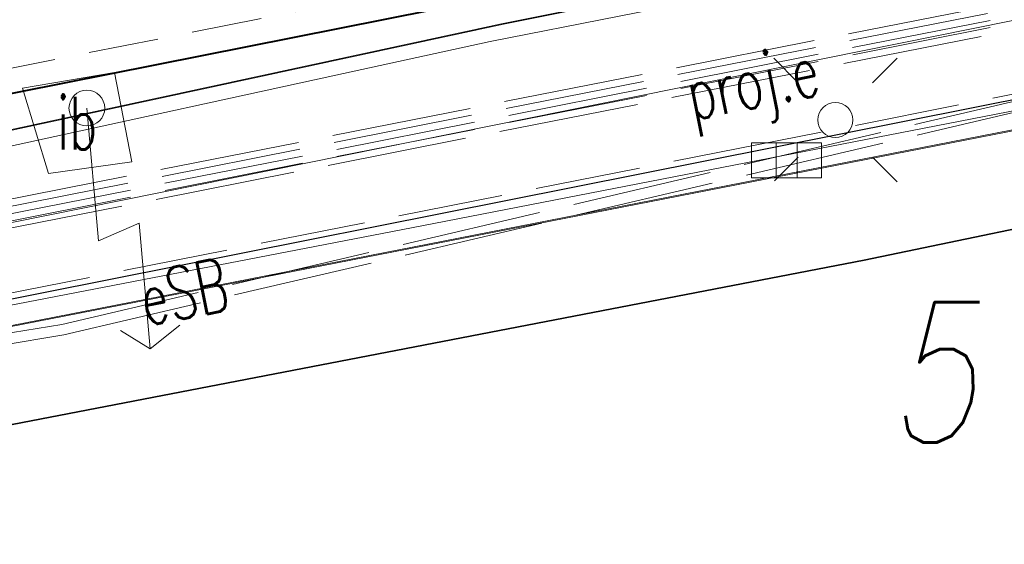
# Model space of a CAD drawing. Header units: metres. Extents: x 6567444 to 13135881, y 5574237 to 11149086.
# Tile 170 of 212: x 6567864.06 to 6567878.11, y 5574571.44 to 5574578.91. Entities that reach past the tile are written whole.
import ezdxf
from ezdxf.enums import TextEntityAlignment as Align

# ---------------------------------------------------------------- set-up
doc = ezdxf.new("R2010")
doc.units = ezdxf.units.M
for name, pattern in [('_MDCP$0$L_0_03', [1, 0.5, -0.5]), ('_MDCP$0$L_0_04', [1.5, 1, -0.5]), ('_MDCP$0$L_2_50', [2.5, 2, -0.5]), ('_MDCP$1$L_0_06', [2, 1.5, -0.5]), ('GE.I.6640.1.468.2024_MDCP_dodatkowe pomiary_12.03.2026$0$L_0_03', [1, 0.5, -0.5]), ('GE.I.6640.1.468.2024_MDCP_dodatkowe pomiary_12.03.2026$0$L_0_04', [1.5, 1, -0.5]), ('GE.I.6640.1.468.2024_MDCP_dodatkowe pomiary_12.03.2026$0$L_0_06', [2, 1.5, -0.5]), ('GE.I.6640.1.468.2024_MDCP_dodatkowe pomiary_12.03.2026$0$L_2_50', [2.5, 2, -0.5])]:
    doc.linetypes.add(name, pattern=pattern)
for name, color, linetype, lineweight in [('_MDCP$0$EGB_DzialkaEwidencyjna', 7, 'Continuous', 18), ('_MDCP$0$EGB_Klasouzytek', 92, 'Continuous', 18), ('_MDCP$0$EGB_KonturUzytkuGruntowego', 92, 'Continuous', 18), ('_MDCP$0$GES_InneUrzadzeniaTowarzyszace_P', 7, 'Continuous', 18), ('_MDCP$0$GES_PrzewodElektroenergetyczny', 1, 'Continuous', 18), ('_MDCP$0$GES_PrzewodElektroenergetyczny_Projektowany', 7, 'Continuous', 18), ('_MDCP$0$GES_UrzadzeniaSiecElektroenergetyczna_P', 7, 'Continuous', 18), ('_MDCP$0$GES_UrzadzeniaSiecKanalizacyjna_P', 7, 'Continuous', 18), ('_MDCP$0$MP_LINIE_REGULAC', 135, 'Continuous', 40), ('_MDCP$0$OT_Budowle', 7, 'Continuous', 18), ('_MDCP$0$OT_Komunikacja', 7, 'Continuous', 18), ('_MDCP$0$OT_ZagospodarowanieTerenu', 7, 'Continuous', 18), ('GE.I.6640.1.468.2024_MDCP_dodatkowe pomiary_12.03.2026$0$EGB_DzialkaEwidencyjna', 7, 'Continuous', 18), ('GE.I.6640.1.468.2024_MDCP_dodatkowe pomiary_12.03.2026$0$EGB_Klasouzytek', 92, 'Continuous', 18), ('GE.I.6640.1.468.2024_MDCP_dodatkowe pomiary_12.03.2026$0$EGB_KonturUzytkuGruntowego', 92, 'Continuous', 18), ('GE.I.6640.1.468.2024_MDCP_dodatkowe pomiary_12.03.2026$0$GES_InneUrzadzeniaTowarzyszace_P', 7, 'Continuous', 18), ('GE.I.6640.1.468.2024_MDCP_dodatkowe pomiary_12.03.2026$0$GES_PrzewodElektroenergetyczny', 1, 'Continuous', 18), ('GE.I.6640.1.468.2024_MDCP_dodatkowe pomiary_12.03.2026$0$GES_PrzewodElektroenergetyczny_Projektowany', 7, 'Continuous', 18), ('GE.I.6640.1.468.2024_MDCP_dodatkowe pomiary_12.03.2026$0$GES_UrzadzeniaSiecElektroenergetyczna_P', 7, 'Continuous', 18), ('GE.I.6640.1.468.2024_MDCP_dodatkowe pomiary_12.03.2026$0$GES_UrzadzeniaSiecKanalizacyjna_P', 7, 'Continuous', 18), ('GE.I.6640.1.468.2024_MDCP_dodatkowe pomiary_12.03.2026$0$MP_LINIE_REGULAC', 135, 'Continuous', 40), ('GE.I.6640.1.468.2024_MDCP_dodatkowe pomiary_12.03.2026$0$OT_Budowle', 7, 'Continuous', 18), ('GE.I.6640.1.468.2024_MDCP_dodatkowe pomiary_12.03.2026$0$OT_Komunikacja', 7, 'Continuous', 18), ('GE.I.6640.1.468.2024_MDCP_dodatkowe pomiary_12.03.2026$0$OT_ZagospodarowanieTerenu', 7, 'Continuous', 18)]:
    doc.layers.add(name, color=color, linetype=linetype, lineweight=lineweight)
doc.styles.add('_MDCP$0$STANDARD', font='simplex.shx')
doc.styles.add('GE.I.6640.1.468.2024_MDCP_dodatkowe pomiary_12.03.2026$0$STANDARD', font='simplex.shx')

# ---------------------------------------------------------------- blocks, each defined once
blk = doc.blocks.new('_MDCP$0$other_SUPY')
at = {"color": 0, "linetype": 'Continuous', "lineweight": 18, "flags": 128}
for points in [[(-1.2, 7), (-2.1, 6.4)], [(0, 0), (0, 3.8), (-1.2, 3.4), (-1.2, 7)], [(-1.2, 7), (-0.4, 6.4)]]:
    blk.add_lwpolyline(points, dxfattribs=at)
at = {"color": 0, "linetype": 'Continuous', "lineweight": 18}
blk.add_circle((0, 0), 0.51, dxfattribs=at)
blk = doc.blocks.new('_MDCP$0$other_SUEO')
at = {"color": 0, "linetype": 'Continuous', "lineweight": 18, "flags": 128}
for points in [[(-1.06, 1.06), (-1.76, 1.76)], [(1.76, 1.76), (1.06, 1.06)], [(-1.74, -1.74), (-1.06, -1.06)], [(1.06, -1.06), (1.76, -1.76)]]:
    blk.add_lwpolyline(points, dxfattribs=at)
at = {"color": 0, "linetype": 'Continuous', "lineweight": 18}
blk.add_circle((0, 0), 0.5, dxfattribs=at)
blk = doc.blocks.new('_MDCP$0$other_SUKK')
at = {"color": 0, "linetype": 'Continuous', "lineweight": 18, "flags": 128}
blk.add_lwpolyline([(1, 0.5), (1, -0.5), (-1, -0.5), (-1, 0.5), (1, 0.5)], close=True, dxfattribs=at)
for points in [[(-0.3, 0.5), (-0.3, -0.5)], [(0.3, 0.5), (0.3, -0.5)]]:
    blk.add_lwpolyline(points, dxfattribs=at)
blk = doc.blocks.new('_MDCP')
at = {"layer": '_MDCP$0$EGB_DzialkaEwidencyjna', "linetype": 'CONTINUOUS', "lineweight": 18}
for p, q in [((6567927.24, 5574590.43), (6567941.268, 5574593.214)), ((6567844.36, 5574573.98), (6567927.24, 5574590.43)), ((6567848.19, 5574557.83), (6567844.36, 5574573.98)), ((6567870.09, 5574563.29), (6567848.19, 5574557.83))]:
    blk.add_line(p, q, dxfattribs=at)
at = {"layer": '_MDCP$0$EGB_Klasouzytek', "lineweight": 18}
for points in [[(6567848.19, 5574557.83), (6567844.36, 5574573.98), (6567927.24, 5574590.43), (6567941.268, 5574593.214)], [(6567927.24, 5574590.43), (6567844.36, 5574573.98), (6567843.24, 5574578.729)]]:
    blk.add_lwpolyline(points, dxfattribs=at)
at = {"layer": '_MDCP$0$EGB_KonturUzytkuGruntowego', "linetype": '_MDCP$0$L_0_03', "lineweight": 18}
for points in [[(6567801.199, 5574570.822), (6567802.86, 5574569.02), (6567804.83, 5574568.19), (6567806.57, 5574567.77), (6567808.43, 5574567.42), (6567810.41, 5574567.57), (6567821.43, 5574569.65), (6567844.36, 5574573.98), (6567927.24, 5574590.43), (6567941.268, 5574593.214)], [(6567941.268, 5574593.214), (6567927.24, 5574590.43), (6567844.36, 5574573.98), (6567843.24, 5574578.729)]]:
    blk.add_lwpolyline(points, dxfattribs=at)
at = {"layer": '_MDCP$0$GES_PrzewodElektroenergetyczny', "color": 1, "linetype": 'Continuous', "lineweight": 18}
for points in [[(6567854.441, 5574575.414), (6567856.874, 5574575.978), (6567862.006, 5574576.919), (6567870.963, 5574578.849), (6567902.742, 5574585.189), (6567914.018, 5574587.483), (6567941.332, 5574592.856)], [(6567941.38, 5574592.595), (6567902.361, 5574584.882), (6567889.885, 5574582.404), (6567876.293, 5574579.69), (6567870.773, 5574578.604), (6567862.051, 5574576.703), (6567858.921, 5574575.516)], [(6567843.851, 5574572.022), (6567846.504, 5574572.507), (6567904.056, 5574584.117), (6567941.577, 5574591.503)], [(6567941.7, 5574590.826), (6567913.546, 5574584.736), (6567896.457, 5574581.162), (6567869.797, 5574575.977), (6567836.168, 5574569.49), (6567832.242, 5574569.66), (6567816.374, 5574566.316), (6567813.013, 5574566.911), (6567806.73, 5574571.862)], [(6567822.056, 5574574.745), (6567824.602, 5574570.09), (6567825.359, 5574567.886), (6567832.368, 5574569.487), (6567836.074, 5574569.29), (6567851.858, 5574572.191), (6567852.687, 5574572.343), (6567881.006, 5574577.874)]]:
    blk.add_lwpolyline(points, dxfattribs=at)
at = {"layer": '_MDCP$0$GES_PrzewodElektroenergetyczny', "color": 1, "linetype": 'Continuous', "lineweight": 18, "flags": 128}
for points in [[(6567854.412, 5574575.421), (6567856.845, 5574575.984), (6567861.976, 5574576.925), (6567870.933, 5574578.855), (6567902.711, 5574585.194), (6567913.987, 5574587.488)], [(6567851.829, 5574572.198), (6567852.658, 5574572.35), (6567880.97, 5574577.88)]]:
    blk.add_lwpolyline(points, dxfattribs=at)
at = {"layer": '_MDCP$0$GES_PrzewodElektroenergetyczny_Projektowany', "color": 1, "linetype": '_MDCP$0$L_2_50', "lineweight": 18}
for points in [[(6567835.82, 5574577.334), (6567836.49, 5574576.76), (6567840.91, 5574573.83), (6567846.45, 5574572.91), (6567907.11, 5574584.87), (6567938.68, 5574591.1), (6567941.548, 5574591.666)], [(6567835.687, 5574577.309), (6567836.42, 5574576.68), (6567840.87, 5574573.74), (6567846.47, 5574572.81), (6567910.19, 5574585.38), (6567938.7, 5574591), (6567941.566, 5574591.566)], [(6567941.601, 5574591.372), (6567938.76, 5574590.8), (6567914.57, 5574585.93), (6567846.504, 5574572.507), (6567844.52, 5574571.99), (6567821.82, 5574566.24), (6567812.21, 5574565.66), (6567801.39, 5574565.29), (6567790.924, 5574562.714)], [(6567835.57, 5574577.287), (6567836.36, 5574576.61), (6567840.84, 5574573.64), (6567846.51, 5574572.71), (6567910.21, 5574585.28), (6567938.72, 5574590.9), (6567941.584, 5574591.465)], [(6567836.71, 5574574.06), (6567839.44, 5574572.75), (6567846.51, 5574571.6), (6567864.66, 5574574.57), (6567902.69, 5574583.47), (6567941.64, 5574591.154)], [(6567836.75, 5574573.88), (6567839.39, 5574572.61), (6567846.51, 5574571.44), (6567864.69, 5574574.42), (6567902.72, 5574583.32), (6567941.668, 5574591.002)], [(6567835.437, 5574577.262), (6567836.29, 5574576.53), (6567840.8, 5574573.55), (6567846.51, 5574572.61), (6567914.55, 5574586.03), (6567915.66, 5574586.39)]]:
    blk.add_lwpolyline(points, dxfattribs=at)
at = {"layer": '_MDCP$0$MP_LINIE_REGULAC', "linetype": 'Continuous'}
blk.add_lwpolyline([(6567844.36, 5574573.98), (6567934.21, 5574591.81), (6567941.275, 5574593.175)], dxfattribs=at)
at = {"layer": '_MDCP$0$OT_Budowle', "color": 7, "linetype": 'Continuous', "lineweight": 18, "flags": 128}
blk.add_lwpolyline([(6567864.1, 5574577.94), (6567865.41, 5574578.16), (6567865.66, 5574576.89), (6567864.47, 5574576.72)], close=True, dxfattribs=at)
at = {"layer": '_MDCP$0$OT_Komunikacja', "color": 7, "linetype": '_MDCP$1$L_0_06', "lineweight": 18}
blk.add_lwpolyline([(6567861.62, 5574574.56), (6567874.02, 5574577.02), (6567892.11, 5574580.6)], dxfattribs=at)
at = {"layer": '_MDCP$0$OT_Komunikacja', "color": 7, "linetype": 'Continuous', "lineweight": 25}
blk.add_lwpolyline([(6567854.93, 5574573.143), (6567914.54, 5574585), (6567921.452, 5574586.376), (6567931.33, 5574588.39), (6567941.764, 5574590.47)], dxfattribs=at)
at = {"layer": '_MDCP$0$OT_Komunikacja', "color": 7, "linetype": 'Continuous', "lineweight": 35, "flags": 128}
blk.add_lwpolyline([(6567855.267, 5574571.468), (6567876.105, 5574575.485), (6567894.87, 5574579.39), (6567914.46, 5574582.98), (6567929.09, 5574585.82)], dxfattribs=at)
at = {"layer": '_MDCP$0$OT_ZagospodarowanieTerenu', "color": 7, "linetype": '_MDCP$0$L_0_04', "lineweight": 18}
blk.add_lwpolyline([(6567886.318, 5574586.832), (6567887.344, 5574582.505), (6567886.63, 5574582.72), (6567844.08, 5574574.29), (6567843.09, 5574578.701)], dxfattribs=at)
at = {"layer": '_MDCP$0$GES_InneUrzadzeniaTowarzyszace_P', "linetype": 'Continuous', "xscale": 0.5, "yscale": 0.5, "zscale": 0.5, "rotation": 185.0466701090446}
blk.add_blockref('_MDCP$0$other_SUPY', (6567865.017, 5574577.654), dxfattribs=at)
at = {"layer": '_MDCP$0$GES_UrzadzeniaSiecElektroenergetyczna_P', "linetype": 'Continuous', "xscale": 0.5, "yscale": 0.5, "zscale": 0.5}
blk.add_blockref('_MDCP$0$other_SUEO', (6567875.697, 5574577.485), dxfattribs=at)
at = {"layer": '_MDCP$0$GES_UrzadzeniaSiecKanalizacyjna_P', "color": 36, "linetype": 'Continuous', "xscale": 0.5, "yscale": 0.5, "zscale": 0.5}
blk.add_blockref('_MDCP$0$other_SUKK', (6567875, 5574576.91), dxfattribs=at)
at = {"layer": '_MDCP$0$GES_PrzewodElektroenergetyczny', "color": 1, "lineweight": 15, "style": '_MDCP$0$STANDARD', "width": 0.66}
blk.add_text('eSB', height=0.75, rotation=-348.9, dxfattribs=at).set_placement((6567866.4, 5574575.034), align=Align.MIDDLE_CENTER)
at = {"layer": '_MDCP$0$GES_PrzewodElektroenergetyczny_Projektowany', "color": 1, "lineweight": 15, "style": '_MDCP$0$STANDARD', "width": 0.66}
blk.add_text('proj.e', height=0.75, rotation=-348.8, dxfattribs=at).set_placement((6567874.511, 5574578.03), align=Align.MIDDLE_CENTER)
at = {"layer": '_MDCP$0$MP_LINIE_REGULAC', "linetype": 'Continuous', "style": '_MDCP$0$STANDARD', "oblique": 10, "width": 0.75}
blk.add_text('51KDL1', height=2, dxfattribs=at).set_placement((6567876.437, 5574572.885))
at = {"layer": '_MDCP$0$OT_Budowle', "color": 7, "lineweight": 15, "style": '_MDCP$0$STANDARD', "width": 0.66}
blk.add_text('ib', height=0.75, dxfattribs=at).set_placement((6567864.88, 5574577.44), align=Align.MIDDLE_CENTER)
blk = doc.blocks.new('GE.I.6640.1.468.2024_MDCP_dodatkowe pomiary_12.03.2026$0$other_SUPY')
at = {"color": 0, "linetype": 'Continuous', "lineweight": 18, "flags": 128}
for points in [[(-1.2, 7), (-2.1, 6.4)], [(0, 0), (0, 3.8), (-1.2, 3.4), (-1.2, 7)], [(-1.2, 7), (-0.4, 6.4)]]:
    blk.add_lwpolyline(points, dxfattribs=at)
at = {"color": 0, "linetype": 'Continuous', "lineweight": 18}
blk.add_circle((0, 0), 0.51, dxfattribs=at)
blk = doc.blocks.new('GE.I.6640.1.468.2024_MDCP_dodatkowe pomiary_12.03.2026$0$other_SUEO')
at = {"color": 0, "linetype": 'Continuous', "lineweight": 18, "flags": 128}
for points in [[(-1.06, 1.06), (-1.76, 1.76)], [(1.76, 1.76), (1.06, 1.06)], [(-1.74, -1.74), (-1.06, -1.06)], [(1.06, -1.06), (1.76, -1.76)]]:
    blk.add_lwpolyline(points, dxfattribs=at)
at = {"color": 0, "linetype": 'Continuous', "lineweight": 18}
blk.add_circle((0, 0), 0.5, dxfattribs=at)
blk = doc.blocks.new('GE.I.6640.1.468.2024_MDCP_dodatkowe pomiary_12.03.2026$0$other_SUKK')
at = {"color": 0, "linetype": 'Continuous', "lineweight": 18, "flags": 128}
blk.add_lwpolyline([(1, 0.5), (1, -0.5), (-1, -0.5), (-1, 0.5), (1, 0.5)], close=True, dxfattribs=at)
for points in [[(-0.3, 0.5), (-0.3, -0.5)], [(0.3, 0.5), (0.3, -0.5)]]:
    blk.add_lwpolyline(points, dxfattribs=at)
blk = doc.blocks.new('GE.I.6640.1.468.2024_MDCP_dodatkowe pomiary_12.03.2026')
at = {"layer": 'GE.I.6640.1.468.2024_MDCP_dodatkowe pomiary_12.03.2026$0$EGB_DzialkaEwidencyjna', "linetype": 'CONTINUOUS', "lineweight": 18}
for p, q in [((6567927.24, 5574590.43), (6567941.268, 5574593.214)), ((6567844.36, 5574573.98), (6567927.24, 5574590.43)), ((6567848.19, 5574557.83), (6567844.36, 5574573.98)), ((6567870.09, 5574563.29), (6567848.19, 5574557.83))]:
    blk.add_line(p, q, dxfattribs=at)
at = {"layer": 'GE.I.6640.1.468.2024_MDCP_dodatkowe pomiary_12.03.2026$0$EGB_Klasouzytek', "lineweight": 18}
for points in [[(6567848.19, 5574557.83), (6567844.36, 5574573.98), (6567927.24, 5574590.43), (6567941.268, 5574593.214)], [(6567927.24, 5574590.43), (6567844.36, 5574573.98), (6567843.24, 5574578.729)]]:
    blk.add_lwpolyline(points, dxfattribs=at)
at = {"layer": 'GE.I.6640.1.468.2024_MDCP_dodatkowe pomiary_12.03.2026$0$EGB_KonturUzytkuGruntowego', "linetype": 'GE.I.6640.1.468.2024_MDCP_dodatkowe pomiary_12.03.2026$0$L_0_03', "lineweight": 18}
for points in [[(6567801.199, 5574570.822), (6567802.86, 5574569.02), (6567804.83, 5574568.19), (6567806.57, 5574567.77), (6567808.43, 5574567.42), (6567810.41, 5574567.57), (6567821.43, 5574569.65), (6567844.36, 5574573.98), (6567927.24, 5574590.43), (6567941.268, 5574593.214)], [(6567941.268, 5574593.214), (6567927.24, 5574590.43), (6567844.36, 5574573.98), (6567843.24, 5574578.729)]]:
    blk.add_lwpolyline(points, dxfattribs=at)
at = {"layer": 'GE.I.6640.1.468.2024_MDCP_dodatkowe pomiary_12.03.2026$0$GES_PrzewodElektroenergetyczny', "color": 1, "linetype": 'Continuous', "lineweight": 18}
for points in [[(6567854.441, 5574575.414), (6567856.874, 5574575.978), (6567862.006, 5574576.919), (6567870.963, 5574578.849), (6567902.742, 5574585.189), (6567914.018, 5574587.483), (6567941.332, 5574592.856)], [(6567941.38, 5574592.595), (6567902.361, 5574584.882), (6567889.885, 5574582.404), (6567876.293, 5574579.69), (6567870.773, 5574578.604), (6567862.051, 5574576.703), (6567858.921, 5574575.516)], [(6567843.851, 5574572.022), (6567846.504, 5574572.507), (6567904.056, 5574584.117), (6567941.577, 5574591.503)], [(6567941.7, 5574590.826), (6567913.546, 5574584.736), (6567896.457, 5574581.162), (6567869.797, 5574575.977), (6567836.168, 5574569.49), (6567832.242, 5574569.66), (6567816.374, 5574566.316), (6567813.013, 5574566.911), (6567806.73, 5574571.862)], [(6567822.056, 5574574.745), (6567824.602, 5574570.09), (6567825.359, 5574567.886), (6567832.368, 5574569.487), (6567836.074, 5574569.29), (6567851.858, 5574572.191), (6567852.687, 5574572.343), (6567881.006, 5574577.874)]]:
    blk.add_lwpolyline(points, dxfattribs=at)
at = {"layer": 'GE.I.6640.1.468.2024_MDCP_dodatkowe pomiary_12.03.2026$0$GES_PrzewodElektroenergetyczny', "color": 1, "linetype": 'Continuous', "lineweight": 18, "flags": 128}
for points in [[(6567854.412, 5574575.421), (6567856.845, 5574575.984), (6567861.976, 5574576.925), (6567870.933, 5574578.855), (6567902.711, 5574585.194), (6567913.987, 5574587.488)], [(6567851.829, 5574572.198), (6567852.658, 5574572.35), (6567880.97, 5574577.88)]]:
    blk.add_lwpolyline(points, dxfattribs=at)
at = {"layer": 'GE.I.6640.1.468.2024_MDCP_dodatkowe pomiary_12.03.2026$0$GES_PrzewodElektroenergetyczny_Projektowany', "color": 1, "linetype": 'GE.I.6640.1.468.2024_MDCP_dodatkowe pomiary_12.03.2026$0$L_2_50', "lineweight": 18}
for points in [[(6567835.82, 5574577.334), (6567836.49, 5574576.76), (6567840.91, 5574573.83), (6567846.45, 5574572.91), (6567907.11, 5574584.87), (6567938.68, 5574591.1), (6567941.548, 5574591.666)], [(6567835.687, 5574577.309), (6567836.42, 5574576.68), (6567840.87, 5574573.74), (6567846.47, 5574572.81), (6567910.19, 5574585.38), (6567938.7, 5574591), (6567941.566, 5574591.566)], [(6567941.601, 5574591.372), (6567938.76, 5574590.8), (6567914.57, 5574585.93), (6567846.504, 5574572.507), (6567844.52, 5574571.99), (6567821.82, 5574566.24), (6567812.21, 5574565.66), (6567801.39, 5574565.29), (6567790.924, 5574562.714)], [(6567835.57, 5574577.287), (6567836.36, 5574576.61), (6567840.84, 5574573.64), (6567846.51, 5574572.71), (6567910.21, 5574585.28), (6567938.72, 5574590.9), (6567941.584, 5574591.465)], [(6567836.71, 5574574.06), (6567839.44, 5574572.75), (6567846.51, 5574571.6), (6567864.66, 5574574.57), (6567902.69, 5574583.47), (6567941.64, 5574591.154)], [(6567836.75, 5574573.88), (6567839.39, 5574572.61), (6567846.51, 5574571.44), (6567864.69, 5574574.42), (6567902.72, 5574583.32), (6567941.668, 5574591.002)], [(6567835.437, 5574577.262), (6567836.29, 5574576.53), (6567840.8, 5574573.55), (6567846.51, 5574572.61), (6567914.55, 5574586.03), (6567915.66, 5574586.39)]]:
    blk.add_lwpolyline(points, dxfattribs=at)
at = {"layer": 'GE.I.6640.1.468.2024_MDCP_dodatkowe pomiary_12.03.2026$0$MP_LINIE_REGULAC', "linetype": 'Continuous'}
blk.add_lwpolyline([(6567844.36, 5574573.98), (6567934.21, 5574591.81), (6567941.275, 5574593.175)], dxfattribs=at)
at = {"layer": 'GE.I.6640.1.468.2024_MDCP_dodatkowe pomiary_12.03.2026$0$OT_Budowle', "color": 7, "linetype": 'Continuous', "lineweight": 18, "flags": 128}
blk.add_lwpolyline([(6567864.1, 5574577.94), (6567865.41, 5574578.16), (6567865.66, 5574576.89), (6567864.47, 5574576.72)], close=True, dxfattribs=at)
at = {"layer": 'GE.I.6640.1.468.2024_MDCP_dodatkowe pomiary_12.03.2026$0$OT_Komunikacja', "color": 7, "linetype": 'GE.I.6640.1.468.2024_MDCP_dodatkowe pomiary_12.03.2026$0$L_0_06', "lineweight": 18}
blk.add_lwpolyline([(6567861.62, 5574574.56), (6567874.02, 5574577.02), (6567892.11, 5574580.6)], dxfattribs=at)
at = {"layer": 'GE.I.6640.1.468.2024_MDCP_dodatkowe pomiary_12.03.2026$0$OT_Komunikacja', "color": 7, "linetype": 'Continuous', "lineweight": 25}
blk.add_lwpolyline([(6567854.93, 5574573.143), (6567914.54, 5574585), (6567921.452, 5574586.376), (6567931.33, 5574588.39), (6567941.764, 5574590.47)], dxfattribs=at)
at = {"layer": 'GE.I.6640.1.468.2024_MDCP_dodatkowe pomiary_12.03.2026$0$OT_Komunikacja', "color": 7, "linetype": 'Continuous', "lineweight": 35, "flags": 128}
blk.add_lwpolyline([(6567855.267, 5574571.468), (6567876.105, 5574575.485), (6567894.87, 5574579.39), (6567914.46, 5574582.98), (6567929.09, 5574585.82)], dxfattribs=at)
at = {"layer": 'GE.I.6640.1.468.2024_MDCP_dodatkowe pomiary_12.03.2026$0$OT_ZagospodarowanieTerenu', "color": 7, "linetype": 'GE.I.6640.1.468.2024_MDCP_dodatkowe pomiary_12.03.2026$0$L_0_04', "lineweight": 18}
blk.add_lwpolyline([(6567886.318, 5574586.832), (6567887.344, 5574582.505), (6567886.63, 5574582.72), (6567844.08, 5574574.29), (6567843.09, 5574578.701)], dxfattribs=at)
at = {"layer": 'GE.I.6640.1.468.2024_MDCP_dodatkowe pomiary_12.03.2026$0$GES_InneUrzadzeniaTowarzyszace_P', "linetype": 'Continuous', "xscale": 0.5, "yscale": 0.5, "zscale": 0.5, "rotation": 185.0466701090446}
blk.add_blockref('GE.I.6640.1.468.2024_MDCP_dodatkowe pomiary_12.03.2026$0$other_SUPY', (6567865.017, 5574577.654), dxfattribs=at)
at = {"layer": 'GE.I.6640.1.468.2024_MDCP_dodatkowe pomiary_12.03.2026$0$GES_UrzadzeniaSiecElektroenergetyczna_P', "linetype": 'Continuous', "xscale": 0.5, "yscale": 0.5, "zscale": 0.5}
blk.add_blockref('GE.I.6640.1.468.2024_MDCP_dodatkowe pomiary_12.03.2026$0$other_SUEO', (6567875.697, 5574577.485), dxfattribs=at)
at = {"layer": 'GE.I.6640.1.468.2024_MDCP_dodatkowe pomiary_12.03.2026$0$GES_UrzadzeniaSiecKanalizacyjna_P', "color": 36, "linetype": 'Continuous', "xscale": 0.5, "yscale": 0.5, "zscale": 0.5}
blk.add_blockref('GE.I.6640.1.468.2024_MDCP_dodatkowe pomiary_12.03.2026$0$other_SUKK', (6567875, 5574576.91), dxfattribs=at)
at = {"layer": 'GE.I.6640.1.468.2024_MDCP_dodatkowe pomiary_12.03.2026$0$GES_PrzewodElektroenergetyczny', "color": 1, "lineweight": 15, "style": 'GE.I.6640.1.468.2024_MDCP_dodatkowe pomiary_12.03.2026$0$STANDARD', "width": 0.66}
blk.add_text('eSB', height=0.75, rotation=-348.9, dxfattribs=at).set_placement((6567866.4, 5574575.034), align=Align.MIDDLE_CENTER)
at = {"layer": 'GE.I.6640.1.468.2024_MDCP_dodatkowe pomiary_12.03.2026$0$GES_PrzewodElektroenergetyczny_Projektowany', "color": 1, "lineweight": 15, "style": 'GE.I.6640.1.468.2024_MDCP_dodatkowe pomiary_12.03.2026$0$STANDARD', "width": 0.66}
blk.add_text('proj.e', height=0.75, rotation=-348.8, dxfattribs=at).set_placement((6567874.511, 5574578.03), align=Align.MIDDLE_CENTER)
at = {"layer": 'GE.I.6640.1.468.2024_MDCP_dodatkowe pomiary_12.03.2026$0$MP_LINIE_REGULAC', "linetype": 'Continuous', "style": 'GE.I.6640.1.468.2024_MDCP_dodatkowe pomiary_12.03.2026$0$STANDARD', "oblique": 10, "width": 0.75}
blk.add_text('51KDL1', height=2, dxfattribs=at).set_placement((6567876.437, 5574572.885))
at = {"layer": 'GE.I.6640.1.468.2024_MDCP_dodatkowe pomiary_12.03.2026$0$OT_Budowle', "color": 7, "lineweight": 15, "style": 'GE.I.6640.1.468.2024_MDCP_dodatkowe pomiary_12.03.2026$0$STANDARD', "width": 0.66}
blk.add_text('ib', height=0.75, dxfattribs=at).set_placement((6567864.88, 5574577.44), align=Align.MIDDLE_CENTER)

msp = doc.modelspace()

# ---------------------------------------------------------------- block references
at = {"layer": 'Defpoints'}
msp.add_blockref('GE.I.6640.1.468.2024_MDCP_dodatkowe pomiary_12.03.2026', (0, 0), dxfattribs=at)

# ---------------------------------------------------------------- next in the draw order: block references
msp.add_blockref('_MDCP', (0, 0))

doc.saveas('drawing.dxf')
